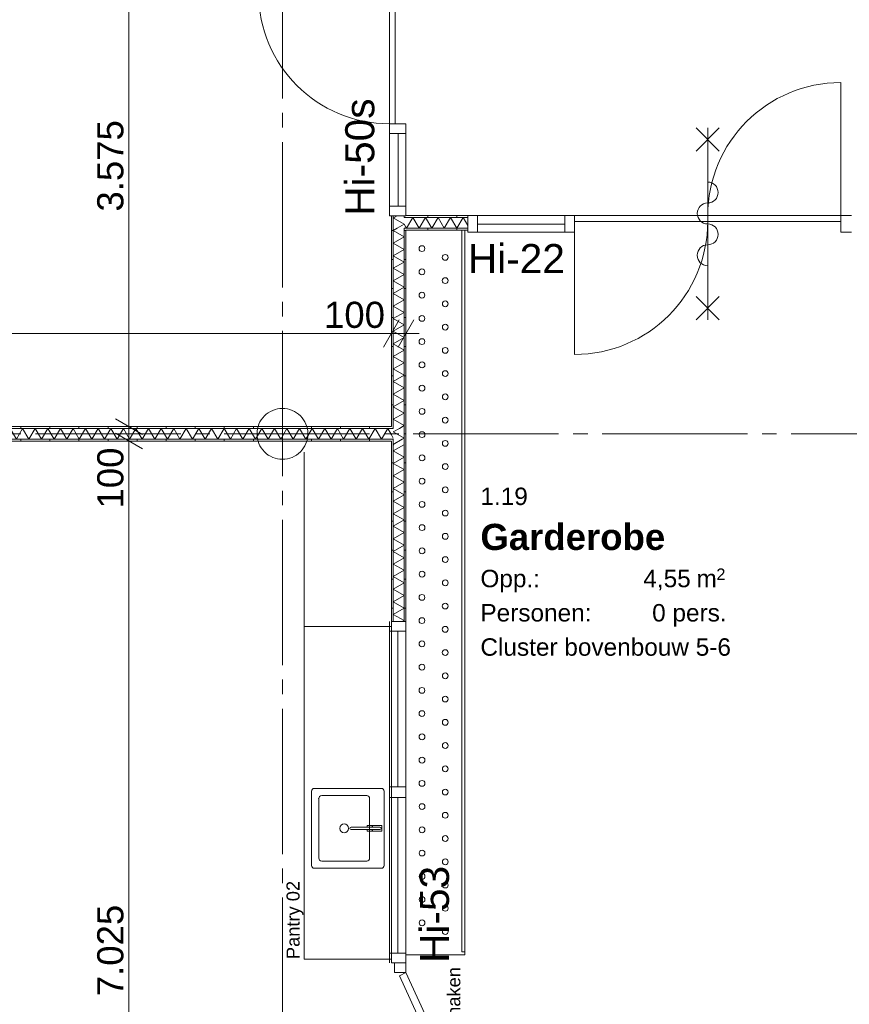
# Model space of a CAD drawing. Header units: millimetres. Extents: x 10 to 584, y 10 to 831.
# Tile 10 of 61: x 132 to 189, y 400 to 468. Entities that reach past the tile are written whole.
import ezdxf
from ezdxf.xclip import XClip

# ---------------------------------------------------------------- set-up
doc = ezdxf.new("R2010")
doc.units = ezdxf.units.MM
doc.header["$MEASUREMENT"] = 0
doc.header["$XCLIPFRAME"] = 0
doc.linetypes.add('B0204', pattern=[13, 10, -1, 1, -1])
doc.linetypes.add('Wipeout_Contour', pattern=[1000, 0, -1000])
for name, color, linetype in [('21 Buitenwanden', 7, 'Continuous'), ('22 NC Binnenwanden', 7, 'Continuous'), ('22 NC Binnenwanden Deuren', 7, 'Continuous'), ('22 NC Binnenwanden Deurlabels', 7, 'Continuous'), ('22 NC Binnenwanden Doorsnede-arcering', 7, 'Continuous'), ('22 NC Binnenwanden Laagscheidingslijnen', 7, 'Continuous'), ('22 NC Binnenwanden Raamlabels', 7, 'Continuous'), ('22 NC Binnenwanden Ramen', 7, 'Continuous'), ('28 Draagconstructies', 7, 'Continuous'), ('74 Sanitair', 7, 'Continuous'), ('82 Interieur', 7, 'Continuous'), ('82 Interieur Afdek-arcering', 7, 'Continuous'), ('A Stramien', 7, 'Continuous'), ('Maatvoering 1_ 50_100', 7, 'Continuous'), ('Z Ruimtefuncties', 7, 'Continuous')]:
    doc.layers.add(name, color=color, linetype=linetype)
doc.styles.add('GENERATED_STYLE_1', font='txt')
doc.styles.add('GENERATED_STYLE_3', font='txt')
pattern_1 = [(90, (78, 259.1879), (-2, 0), [])]
pattern_2 = [(1e-14, (78, 259.1879), (0, 2), [])]
pattern_3 = [(180, (78, 259.1879), (0, 2), [])]

# ---------------------------------------------------------------- blocks, each defined once
blk = doc.blocks.new('*X62')
at = {"layer": '22 NC Binnenwanden Doorsnede-arcering', "color": 7, "linetype": 'Continuous', "lineweight": 0}
blk.add_line((157.625, 438.898), (157.5, 439.115), dxfattribs=at)
blk = doc.blocks.new('*X63')
at = {"layer": '22 NC Binnenwanden Doorsnede-arcering', "color": 7, "linetype": 'Continuous', "lineweight": 0}
for p, q in [((97.919, 438.813), (97.5, 439.538)), ((97.919, 438.813), (98.352, 439.563)), ((98.785, 438.813), (98.352, 439.563)), ((98.785, 438.813), (99.218, 439.563)), ((99.651, 438.813), (99.218, 439.563)), ((99.651, 438.813), (100.084, 439.563)), ((100.517, 438.813), (100.084, 439.563)), ((100.517, 438.813), (100.95, 439.563)), ((101.383, 438.813), (100.95, 439.563)), ((101.383, 438.813), (101.816, 439.563)), ((102.249, 438.813), (101.816, 439.563)), ((102.249, 438.813), (102.682, 439.563)), ((103.115, 438.813), (102.682, 439.563)), ((103.115, 438.813), (103.548, 439.563)), ((103.981, 438.813), (103.548, 439.563)), ((103.981, 438.813), (104.414, 439.563)), ((104.847, 438.813), (104.414, 439.563)), ((104.847, 438.813), (105.28, 439.563)), ((105.713, 438.813), (105.28, 439.563)), ((105.713, 438.813), (106.146, 439.563)), ((106.579, 438.813), (106.146, 439.563)), ((106.579, 438.813), (107.012, 439.563)), ((107.445, 438.813), (107.012, 439.563)), ((107.445, 438.813), (107.878, 439.563)), ((108.311, 438.813), (107.878, 439.563)), ((108.311, 438.813), (108.744, 439.563)), ((109.177, 438.813), (108.744, 439.563)), ((109.177, 438.813), (109.61, 439.563)), ((110.043, 438.813), (109.61, 439.563)), ((110.043, 438.813), (110.476, 439.563)), ((110.909, 438.813), (110.476, 439.563)), ((110.909, 438.813), (111.342, 439.563)), ((111.775, 438.813), (111.342, 439.563)), ((111.775, 438.813), (112.208, 439.563)), ((112.641, 438.813), (112.208, 439.563)), ((112.641, 438.813), (113.074, 439.563)), ((113.507, 438.813), (113.074, 439.563)), ((113.507, 438.813), (113.94, 439.563)), ((114.373, 438.813), (113.94, 439.563)), ((114.373, 438.813), (114.806, 439.563)), ((115.239, 438.813), (114.806, 439.563)), ((115.239, 438.813), (115.672, 439.563)), ((116.105, 438.813), (115.672, 439.563)), ((116.105, 438.813), (116.538, 439.563)), ((116.971, 438.813), (116.538, 439.563)), ((116.971, 438.813), (117.404, 439.563)), ((117.837, 438.813), (117.404, 439.563)), ((117.837, 438.813), (118.27, 439.563)), ((118.703, 438.813), (118.27, 439.563)), ((118.703, 438.813), (119.136, 439.563)), ((119.569, 438.813), (119.136, 439.563)), ((119.569, 438.813), (120.002, 439.563)), ((120.435, 438.813), (120.002, 439.563)), ((120.435, 438.813), (120.868, 439.563)), ((121.301, 438.813), (120.868, 439.563)), ((121.301, 438.813), (121.734, 439.563)), ((122.167, 438.813), (121.734, 439.563)), ((122.167, 438.813), (122.6, 439.563)), ((123.033, 438.813), (122.6, 439.563)), ((123.033, 438.813), (123.466, 439.563)), ((123.899, 438.813), (123.466, 439.563)), ((123.899, 438.813), (124.332, 439.563)), ((124.765, 438.813), (124.332, 439.563)), ((124.765, 438.813), (125.198, 439.563)), ((125.631, 438.813), (125.198, 439.563)), ((125.631, 438.813), (126.064, 439.563)), ((126.497, 438.813), (126.064, 439.563)), ((126.497, 438.813), (126.93, 439.563)), ((127.363, 438.813), (126.93, 439.563)), ((127.363, 438.813), (127.796, 439.563)), ((128.229, 438.813), (127.796, 439.563)), ((128.229, 438.813), (128.662, 439.563)), ((129.095, 438.813), (128.662, 439.563)), ((129.095, 438.813), (129.528, 439.563)), ((129.961, 438.813), (129.528, 439.563)), ((129.961, 438.813), (130.395, 439.563)), ((130.828, 438.813), (130.395, 439.563)), ((130.828, 438.813), (131.261, 439.563)), ((131.694, 438.813), (131.261, 439.563)), ((131.694, 438.813), (132.127, 439.563)), ((132.56, 438.813), (132.127, 439.563)), ((132.56, 438.813), (132.993, 439.563)), ((133.426, 438.813), (132.993, 439.563)), ((133.426, 438.813), (133.859, 439.563)), ((134.292, 438.813), (133.859, 439.563)), ((134.292, 438.813), (134.725, 439.563)), ((135.158, 438.813), (134.725, 439.563)), ((135.158, 438.813), (135.591, 439.563)), ((136.024, 438.813), (135.591, 439.563)), ((136.024, 438.813), (136.457, 439.563)), ((136.89, 438.813), (136.457, 439.563)), ((136.89, 438.813), (137.323, 439.563)), ((137.756, 438.813), (137.323, 439.563)), ((137.756, 438.813), (138.189, 439.563)), ((138.622, 438.813), (138.189, 439.563)), ((138.622, 438.813), (139.055, 439.563)), ((139.488, 438.813), (139.055, 439.563)), ((139.488, 438.813), (139.921, 439.563)), ((140.354, 438.813), (139.921, 439.563)), ((140.354, 438.813), (140.787, 439.563)), ((141.22, 438.813), (140.787, 439.563)), ((141.22, 438.813), (141.653, 439.563)), ((142.086, 438.813), (141.653, 439.563)), ((142.086, 438.813), (142.519, 439.563)), ((142.952, 438.813), (142.519, 439.563)), ((142.952, 438.813), (143.385, 439.563)), ((143.818, 438.813), (143.385, 439.563)), ((143.818, 438.813), (144.251, 439.563)), ((144.684, 438.813), (144.251, 439.563)), ((144.684, 438.813), (145.117, 439.563)), ((145.55, 438.813), (145.117, 439.563)), ((145.55, 438.813), (145.983, 439.563)), ((146.416, 438.813), (145.983, 439.563)), ((146.416, 438.813), (146.849, 439.563)), ((147.282, 438.813), (146.849, 439.563)), ((147.282, 438.813), (147.715, 439.563)), ((148.148, 438.813), (147.715, 439.563)), ((148.148, 438.813), (148.581, 439.563)), ((149.014, 438.813), (148.581, 439.563)), ((149.014, 438.813), (149.447, 439.563)), ((149.88, 438.813), (149.447, 439.563)), ((149.88, 438.813), (150.313, 439.563)), ((150.746, 438.813), (150.313, 439.563)), ((150.746, 438.813), (151.179, 439.563)), ((151.612, 438.813), (151.179, 439.563)), ((151.612, 438.813), (152.045, 439.563)), ((152.478, 438.813), (152.045, 439.563)), ((152.478, 438.813), (152.911, 439.563)), ((153.344, 438.813), (152.911, 439.563)), ((153.344, 438.813), (153.777, 439.563)), ((154.21, 438.813), (153.777, 439.563)), ((154.21, 438.813), (154.643, 439.563)), ((155.076, 438.813), (154.643, 439.563)), ((155.076, 438.813), (155.509, 439.563)), ((155.942, 438.813), (155.509, 439.563)), ((155.942, 438.813), (156.375, 439.563)), ((156.808, 438.813), (156.375, 439.563)), ((156.808, 438.813), (157.241, 439.563)), ((157.5, 439.115), (157.241, 439.563))]:
    blk.add_line(p, q, dxfattribs=at)
blk = doc.blocks.new('*X185')
at = {"layer": '22 NC Binnenwanden Doorsnede-arcering', "color": 7, "linetype": 'Continuous', "lineweight": 0}
blk.add_line((157.693, 454.083), (157.889, 454.196), dxfattribs=at)
blk = doc.blocks.new('*X186')
at = {"layer": '22 NC Binnenwanden Doorsnede-arcering', "color": 7, "linetype": 'Continuous', "lineweight": 0}
for p, q in [((157.625, 454.044), (157.693, 454.083)), ((157.625, 454.044), (158.375, 453.611)), ((157.894, 453.333), (158.375, 453.611))]:
    blk.add_line(p, q, dxfattribs=at)
blk = doc.blocks.new('*X187')
at = {"layer": '22 NC Binnenwanden Doorsnede-arcering', "color": 7, "linetype": 'Continuous', "lineweight": 0}
for p, q in [((157.625, 453.178), (157.894, 453.333)), ((157.625, 453.178), (158.375, 452.745)), ((157.625, 452.312), (158.375, 452.745)), ((157.625, 452.312), (158.375, 451.879)), ((157.625, 451.446), (158.375, 451.879)), ((157.625, 451.446), (158.375, 451.013)), ((157.625, 450.58), (158.375, 451.013)), ((157.625, 450.58), (158.375, 450.146)), ((157.625, 449.713), (158.375, 450.146)), ((157.625, 449.713), (158.375, 449.28)), ((157.625, 448.847), (158.375, 449.28)), ((157.625, 448.847), (158.375, 448.414)), ((157.625, 447.981), (158.375, 448.414)), ((157.625, 447.981), (158.375, 447.548)), ((157.625, 447.115), (158.375, 447.548)), ((157.625, 447.115), (158.375, 446.682)), ((157.625, 446.249), (158.375, 446.682)), ((157.625, 446.249), (158.375, 445.816)), ((157.625, 445.383), (158.375, 445.816)), ((157.625, 445.383), (158.375, 444.95)), ((157.625, 444.517), (158.375, 444.95)), ((157.625, 444.517), (158.375, 444.084)), ((157.625, 443.651), (158.375, 444.084)), ((157.625, 443.651), (158.375, 443.218)), ((157.625, 442.785), (158.375, 443.218)), ((157.625, 442.785), (158.375, 442.352)), ((157.625, 441.919), (158.375, 442.352)), ((157.625, 441.919), (158.375, 441.486)), ((157.625, 441.053), (158.375, 441.486)), ((157.625, 441.053), (158.375, 440.62)), ((157.625, 440.187), (158.375, 440.62)), ((157.625, 440.187), (158.375, 439.754)), ((158.044, 439.563), (158.375, 439.754))]:
    blk.add_line(p, q, dxfattribs=at)
blk = doc.blocks.new('*X188')
at = {"layer": '22 NC Binnenwanden Doorsnede-arcering', "color": 7, "linetype": 'Continuous', "lineweight": 0}
for p, q in [((157.625, 439.321), (158.044, 439.563)), ((157.625, 439.321), (158.375, 438.888)), ((158.245, 438.813), (158.375, 438.888))]:
    blk.add_line(p, q, dxfattribs=at)
blk = doc.blocks.new('*X189')
at = {"layer": '22 NC Binnenwanden Doorsnede-arcering', "color": 7, "linetype": 'Continuous', "lineweight": 0}
for q in [(158.245, 438.813), (157.655, 438.438)]:
    blk.add_line((157.625, 438.455), q, dxfattribs=at)
blk = doc.blocks.new('*X368')
at = {"layer": '22 NC Binnenwanden Doorsnede-arcering', "color": 7, "linetype": 'Continuous', "lineweight": 0}
blk.add_line((158.5, 453.403), (158.375, 453.619), dxfattribs=at)
blk = doc.blocks.new('*X369')
at = {"layer": '22 NC Binnenwanden Doorsnede-arcering', "color": 7, "linetype": 'Continuous', "lineweight": 0}
for p, q in [((158.54, 453.333), (158.973, 454.083)), ((159.406, 453.333), (158.973, 454.083)), ((159.406, 453.333), (159.839, 454.083)), ((160.272, 453.333), (159.839, 454.083)), ((160.272, 453.333), (160.705, 454.083)), ((161.138, 453.333), (160.705, 454.083)), ((161.138, 453.333), (161.571, 454.083)), ((162.004, 453.333), (161.571, 454.083)), ((162.004, 453.333), (162.437, 454.083)), ((162.757, 453.53), (162.437, 454.083)), ((158.54, 453.333), (158.5, 453.403))]:
    blk.add_line(p, q, dxfattribs=at)
blk = doc.blocks.new('*X400')
at = {"layer": '22 NC Binnenwanden Doorsnede-arcering', "color": 7, "linetype": 'Continuous', "lineweight": 0}
for p, q in [((158.345, 438.438), (157.625, 438.022)), ((158.375, 437.589), (157.625, 438.022)), ((158.375, 437.589), (157.625, 437.156)), ((158.375, 436.723), (157.625, 437.156)), ((158.375, 436.723), (157.625, 436.29)), ((158.375, 435.857), (157.625, 436.29)), ((158.375, 435.857), (157.625, 435.424)), ((158.375, 434.991), (157.625, 435.424)), ((158.375, 434.991), (157.625, 434.558)), ((158.375, 434.125), (157.625, 434.558)), ((158.375, 434.125), (157.625, 433.692)), ((158.375, 433.259), (157.625, 433.692)), ((158.375, 433.259), (157.625, 432.826)), ((158.375, 432.393), (157.625, 432.826)), ((158.375, 432.393), (157.625, 431.96)), ((158.375, 431.527), (157.625, 431.96)), ((158.375, 431.527), (157.625, 431.094)), ((158.375, 430.661), (157.625, 431.094)), ((158.375, 430.661), (157.625, 430.228)), ((158.375, 429.795), (157.625, 430.228)), ((158.375, 429.795), (157.625, 429.362)), ((158.375, 428.929), (157.625, 429.362)), ((158.375, 428.929), (157.625, 428.496)), ((158.375, 428.063), (157.625, 428.496)), ((158.375, 428.063), (157.625, 427.63)), ((158.375, 427.197), (157.625, 427.63)), ((158.375, 427.197), (157.625, 426.764)), ((158.375, 426.331), (157.625, 426.764)), ((158.375, 426.331), (158.283, 426.278))]:
    blk.add_line(p, q, dxfattribs=at)
blk = doc.blocks.new('Drawing_2_2', base_point=(78, 259.188))
at = {"layer": '22 NC Binnenwanden Doorsnede-arcering', "linetype": 'Continuous', "lineweight": 0, "true_color": 0x000000}
h = blk.add_hatch(dxfattribs=at)
h.set_pattern_fill('930_Lijnen_vert_200_0002', color=18, style=0, pattern_type=2)
h.set_pattern_definition(pattern_2)
h.paths.add_polyline_path([(157.5, 439.688), (157.625, 439.688), (157.625, 454.196), (157.5, 454.196)])
h = blk.add_hatch(dxfattribs=at)
h.set_pattern_fill('930_Lijnen_vert_200_0002', color=18, style=0, pattern_type=2)
h.set_pattern_definition(pattern_2)
h.paths.add_polyline_path([(158.375, 454.083), (158.5, 454.083), (158.5, 454.196), (158.375, 454.196)])
h = blk.add_hatch(dxfattribs=at)
h.set_pattern_fill('930_Lijnen_vert_200_0002', color=18, style=0, pattern_type=2)
h.set_pattern_definition(pattern_1)
h.paths.add_polyline_path([(158.5, 454.208), (158.5, 454.083), (162.757, 454.083), (162.757, 454.208)])
h = blk.add_hatch(dxfattribs=at)
h.set_pattern_fill('930_Lijnen_vert_200_0002', color=18, style=0, pattern_type=2)
h.set_pattern_definition(pattern_2)
h.paths.add_polyline_path([(158.5, 453.208), (158.5, 453.333), (158.375, 453.333), (158.375, 453.208)])
h = blk.add_hatch(dxfattribs=at)
h.set_pattern_fill('930_Lijnen_vert_200_0002', color=18, style=0, pattern_type=2)
h.set_pattern_definition(pattern_2)
h.paths.add_polyline_path([(158.375, 453.208), (158.375, 438.438), (158.5, 438.438), (158.5, 453.208)])
h = blk.add_hatch(dxfattribs=at)
h.set_pattern_fill('930_Lijnen_vert_200_0002', color=18, style=0, pattern_type=2)
h.set_pattern_definition(pattern_1)
h.paths.add_polyline_path([(97.5, 439.563), (157.5, 439.563), (157.5, 439.688), (97.5, 439.688)])
h = blk.add_hatch(dxfattribs=at)
h.set_pattern_fill('930_Lijnen_vert_200_0002', color=18, style=0, pattern_type=2)
h.set_pattern_definition(pattern_2)
h.paths.add_polyline_path([(157.625, 439.563), (157.625, 439.688), (157.5, 439.688), (157.5, 439.563)])
h = blk.add_hatch(dxfattribs=at)
h.set_pattern_fill('930_Lijnen_vert_200_0002', color=18, style=0, pattern_type=2)
h.set_pattern_definition(pattern_1)
h.paths.add_polyline_path([(97.5, 438.688), (157.5, 438.688), (157.5, 438.813), (97.5, 438.813)])
h = blk.add_hatch(dxfattribs=at)
h.set_pattern_fill('930_Lijnen_vert_200_0002', color=18, style=0, pattern_type=2)
h.set_pattern_definition(pattern_2)
h.paths.add_polyline_path([(157.625, 438.688), (157.625, 438.813), (157.5, 438.813), (157.5, 438.688)])
h = blk.add_hatch(dxfattribs=at)
h.set_pattern_fill('930_Lijnen_vert_200_0002', color=18, style=0, pattern_type=2)
h.set_pattern_definition(pattern_2)
h.paths.add_polyline_path([(157.5, 438.688), (157.5, 438.438), (157.625, 438.438), (157.625, 438.688)])
h = blk.add_hatch(dxfattribs=at)
h.set_pattern_fill('930_Lijnen_vert_200_0002', color=18, style=0, pattern_type=2)
h.set_pattern_definition(pattern_3)
h.paths.add_polyline_path([(157.625, 438.438), (157.5, 438.438), (157.5, 426.278), (157.625, 426.278)])
h = blk.add_hatch(dxfattribs=at)
h.set_pattern_fill('930_Lijnen_vert_200_0002', color=18, style=0, pattern_type=2)
h.set_pattern_definition(pattern_3)
h.paths.add_polyline_path([(158.375, 438.438), (158.375, 426.278), (158.5, 426.278), (158.5, 438.438)])
at = {"layer": '22 NC Binnenwanden', "color": 1, "linetype": 'Continuous', "lineweight": 0}
for p, q in [((157.625, 454.196), (157.5, 454.196)), ((158.375, 454.196), (157.625, 454.196)), ((158.5, 454.196), (158.375, 454.196)), ((162.757, 454.208), (162.757, 454.083)), ((157.625, 426.278), (157.5, 426.278)), ((158.375, 426.278), (157.625, 426.278)), ((158.5, 426.278), (158.375, 426.278))]:
    blk.add_line(p, q, dxfattribs=at)
at = {"layer": '22 NC Binnenwanden', "color": 1, "linetype": 'Continuous', "lineweight": 0, "flags": 128}
for points in [[(157.5, 454.196), (157.5, 439.688)], [(162.757, 454.208), (158.5, 454.208)], [(158.5, 438.438), (158.5, 453.208)], [(157.5, 439.688), (97.5, 439.688)], [(97.5, 438.688), (157.5, 438.688)], [(157.5, 438.688), (157.5, 438.438)], [(157.5, 438.438), (157.5, 426.278)], [(158.5, 426.278), (158.5, 438.438)]]:
    blk.add_lwpolyline(points, dxfattribs=at)
at = {"layer": '22 NC Binnenwanden Deuren', "color": 1, "linetype": 'Continuous', "lineweight": 0}
for p, q in [((157.36, 460.526), (157.36, 469.526)), ((157.76, 469.526), (157.76, 460.526)), ((188.412, 454.208), (188.412, 463.363)), ((158.5, 460.526), (157.36, 460.526)), ((157.36, 460.526), (157.36, 459.856)), ((157.76, 460.526), (157.36, 460.526)), ((158.5, 459.856), (158.5, 460.526)), ((178.457, 458.638), (180.057, 460.238)), ((180.057, 458.638), (178.457, 460.238)), ((179.257, 447.038), (179.257, 460.238)), ((157.36, 459.856), (158.5, 459.856)), ((157.36, 459.856), (157.36, 454.866)), ((157.96, 454.866), (157.96, 459.856)), ((158.5, 454.866), (157.36, 454.866)), ((157.36, 454.866), (157.36, 454.196)), ((158.5, 454.196), (158.5, 454.866)), ((157.36, 454.196), (158.5, 454.196)), ((157.625, 454.196), (157.5, 454.196)), ((157.625, 454.196), (157.5, 454.196)), ((158.375, 454.196), (157.625, 454.196)), ((158.375, 454.196), (157.625, 454.196)), ((158.5, 454.196), (158.375, 454.196)), ((158.5, 454.196), (158.375, 454.196)), ((163.427, 454.208), (162.757, 454.208)), ((162.757, 454.208), (162.757, 454.083)), ((162.757, 454.208), (162.757, 454.083)), ((163.427, 453.068), (163.427, 454.208)), ((169.432, 454.208), (163.427, 454.208)), ((170.102, 454.208), (169.432, 454.208)), ((169.432, 454.208), (169.432, 453.068)), ((170.102, 454.208), (170.102, 453.808)), ((170.102, 453.068), (170.102, 454.208)), ((170.102, 453.808), (170.102, 454.208)), ((170.102, 454.208), (179.257, 454.208)), ((179.257, 453.808), (179.257, 454.208)), ((179.257, 454.208), (188.412, 454.208)), ((179.257, 453.808), (179.257, 454.208)), ((179.257, 454.208), (179.257, 453.808)), ((189.162, 454.208), (188.412, 454.208)), ((188.412, 454.208), (188.412, 453.068)), ((188.412, 454.208), (188.412, 453.808)), ((163.427, 453.608), (169.432, 453.608)), ((170.102, 453.808), (170.102, 444.653)), ((179.257, 453.808), (170.102, 453.808)), ((188.412, 453.808), (179.257, 453.808)), ((169.432, 453.068), (170.102, 453.068)), ((188.412, 453.068), (189.162, 453.068)), ((178.457, 448.638), (180.057, 447.038)), ((180.057, 448.638), (178.457, 447.038)), ((157.625, 402.778), (157.5, 402.778)), ((157.7, 402.778), (157.625, 402.778)), ((157.7, 402.778), (157.7, 402.108)), ((158.5, 402.778), (157.7, 402.778)), ((158.375, 402.778), (157.7, 402.778)), ((158.375, 402.778), (157.7, 402.778)), ((158.5, 402.778), (158.375, 402.778)), ((158.5, 402.778), (158.375, 402.778)), ((158.5, 402.108), (158.5, 402.778)), ((157.7, 402.108), (158.5, 402.108)), ((158.5, 402.108), (158.046, 401.898)), ((158.046, 401.898), (162.042, 393.221)), ((162.496, 393.43), (158.5, 402.108))]:
    blk.add_line(p, q, dxfattribs=at)
at = {"layer": '22 NC Binnenwanden Deuren', "color": 1, "linetype": 'Continuous', "lineweight": 0, "flags": 128}
for points in [[(158.5, 459.856), (158.5, 454.866), (157.36, 454.866), (157.36, 459.856)], [(169.432, 453.068), (163.427, 453.068), (163.427, 454.208), (169.432, 454.208)]]:
    blk.add_lwpolyline(points, close=True, dxfattribs=at)
at = {"layer": '22 NC Binnenwanden Deuren', "color": 1, "linetype": 'Continuous', "lineweight": 0}
for centre, radius, start, end in [((157.36, 469.526), 9, 180, 270), ((188.412, 454.208), 9.155, 90, 180), ((179.257, 455.798), 0.72, 270, 90), ((179.257, 454.358), 0.72, 90, 270), ((170.102, 453.808), 9.155, 270, 0), ((179.257, 452.918), 0.72, 270, 90), ((179.257, 451.478), 0.72, 90, 270)]:
    blk.add_arc(centre, radius, start, end, dxfattribs=at)
at = {"layer": '22 NC Binnenwanden Laagscheidingslijnen', "color": 9, "linetype": 'Continuous', "lineweight": 0}
for p, q in [((157.625, 454.196), (157.625, 454.083)), ((157.625, 454.083), (157.625, 453.333)), ((158.375, 454.196), (158.375, 454.083)), ((158.5, 454.083), (158.375, 454.083)), ((158.5, 454.083), (158.375, 454.083)), ((158.5, 454.083), (162.757, 454.083)), ((157.625, 453.333), (157.625, 439.563)), ((158.375, 453.333), (158.5, 453.333)), ((158.375, 453.333), (158.375, 453.208)), ((158.375, 453.333), (158.5, 453.333)), ((158.375, 453.208), (158.375, 438.438)), ((97.5, 439.563), (157.5, 439.563)), ((157.625, 439.563), (157.5, 439.563)), ((157.625, 439.563), (157.5, 439.563)), ((97.5, 438.813), (157.5, 438.813)), ((157.5, 438.813), (157.625, 438.813)), ((157.5, 438.813), (157.625, 438.813)), ((157.625, 438.813), (157.625, 438.438)), ((157.625, 426.278), (157.625, 438.438)), ((158.375, 426.278), (158.375, 438.438))]:
    blk.add_line(p, q, dxfattribs=at)
at = {"layer": '22 NC Binnenwanden Ramen', "color": 1, "linetype": 'Continuous', "lineweight": 0}
for p, q in [((157.36, 425.608), (157.36, 426.278)), ((157.625, 426.278), (157.5, 426.278)), ((157.625, 426.278), (157.5, 426.278)), ((158.375, 426.278), (157.625, 426.278)), ((158.375, 426.278), (157.625, 426.278)), ((158.5, 426.278), (158.375, 426.278)), ((158.5, 426.278), (158.375, 426.278)), ((158.5, 426.278), (158.5, 425.608)), ((158.5, 425.608), (157.36, 425.608)), ((157.36, 414.903), (157.36, 425.608)), ((157.93, 425.608), (157.93, 414.903)), ((158.5, 425.608), (158.5, 414.903)), ((157.36, 414.528), (157.36, 414.903)), ((157.36, 414.903), (158.5, 414.903)), ((158.5, 414.903), (158.5, 414.528)), ((157.36, 414.153), (157.36, 414.528)), ((158.5, 414.153), (157.36, 414.153)), ((157.36, 403.448), (157.36, 414.153)), ((157.93, 414.153), (157.93, 403.448)), ((158.5, 414.528), (158.5, 414.153)), ((158.5, 414.153), (158.5, 403.448)), ((157.36, 402.778), (157.36, 403.448)), ((157.36, 403.448), (158.5, 403.448)), ((158.5, 403.448), (158.5, 402.778)), ((157.625, 402.778), (157.5, 402.778)), ((157.625, 402.778), (157.5, 402.778)), ((158.375, 402.778), (157.625, 402.778)), ((158.375, 402.778), (157.625, 402.778)), ((158.5, 402.778), (158.375, 402.778)), ((158.5, 402.778), (158.375, 402.778))]:
    blk.add_line(p, q, dxfattribs=at)
at = {"layer": '22 NC Binnenwanden Ramen', "color": 9, "linetype": 'Continuous', "lineweight": 0}
for p, q in [((157.5, 426.278), (157.5, 402.778)), ((158.5, 426.278), (158.5, 402.778))]:
    blk.add_line(p, q, dxfattribs=at)
at = {"layer": '28 Draagconstructies', "color": 3, "linetype": 'Continuous', "lineweight": 0, "flags": 128}
blk.add_lwpolyline([(148.25, 439.188, 0.414214), (150, 437.438, 0.414214), (151.75, 439.188, 0.414214), (150, 440.938, 0.414214)], format="xyb", close=True, dxfattribs=at)
at = {"layer": '74 Sanitair', "color": 1, "linetype": 'Continuous', "lineweight": 0}
for p, q in [((151.5, 425.938), (151.5, 420.938)), ((157.5, 425.938), (157.5, 420.938)), ((151.5, 420.938), (151.5, 414.938)), ((157.5, 420.938), (157.5, 414.938)), ((151.5, 409.038), (151.5, 403.038)), ((157.5, 409.038), (157.5, 403.038)), ((151.5, 403.038), (157.5, 403.038))]:
    blk.add_line(p, q, dxfattribs=at)
at = {"layer": '82 Interieur', "color": 1, "linetype": 'Continuous', "lineweight": 0}
for p, q in [((151.5, 437.938), (151.5, 431.938)), ((157.5, 431.938), (157.5, 437.938)), ((151.5, 431.938), (151.5, 425.938)), ((157.5, 425.938), (157.5, 431.938)), ((151.5, 425.938), (157.5, 425.938)), ((151.5, 415.038), (151.5, 409.038)), ((157.5, 415.038), (157.5, 409.038)), ((152.5, 414.088), (152.5, 409.988)), ((155.8, 414.288), (152.7, 414.288)), ((156, 409.988), (156, 414.088)), ((152.7, 409.788), (155.8, 409.788))]:
    blk.add_line(p, q, dxfattribs=at)
at = {"layer": '82 Interieur', "color": 1, "linetype": 'Continuous', "lineweight": 0, "flags": 128}
for points in [[(152, 414.588), (152, 409.488, 0.414214), (152.2, 409.288), (156.8, 409.288, 0.414214), (157, 409.488), (157, 414.588, 0.414214), (156.8, 414.788), (152.2, 414.788, 0.414214)], [(154.721, 412.128, 1), (154.722, 411.948), (156.7, 411.948, 1), (156.7, 412.128)], [(156.19, 412.238), (156.19, 412.128), (156.7, 412.128, -1), (156.7, 411.948), (156.19, 411.948), (156.19, 411.838), (156.84, 411.838), (156.84, 412.238)]]:
    blk.add_lwpolyline(points, format="xyb", close=True, dxfattribs=at)
for points in [[(155.83, 412.235), (155.83, 412.128), (156.18, 412.128), (156.18, 412.235)], [(155.83, 411.841), (156.18, 411.841), (156.18, 411.948), (155.83, 411.948)]]:
    blk.add_lwpolyline(points, close=True, dxfattribs=at)
at = {"layer": '82 Interieur', "color": 94, "linetype": 'Continuous', "lineweight": 0}
for centre in [(159.6, 451.934), (161.2, 451.334), (159.6, 450.334), (161.2, 449.734), (159.6, 448.734), (161.201, 448.134), (159.601, 447.134), (161.201, 446.534), (159.601, 445.534), (161.201, 444.934), (159.602, 443.934), (161.202, 443.334), (159.602, 442.334), (161.202, 441.734), (159.603, 440.734), (161.203, 440.134), (159.603, 439.134), (161.203, 438.534), (159.603, 437.534), (161.204, 436.934), (159.604, 435.934), (161.204, 435.334), (159.604, 434.334), (161.204, 433.734), (159.605, 432.734), (161.205, 432.134), (159.605, 431.134), (161.205, 430.534), (159.605, 429.534), (161.206, 428.934), (159.599, 427.934), (161.199, 427.334), (159.6, 426.334), (161.2, 425.734), (159.6, 424.734), (161.2, 424.134), (159.6, 423.134), (161.201, 422.534), (159.601, 421.534), (161.201, 420.934), (159.601, 419.934), (161.201, 419.334), (159.602, 418.334), (161.202, 417.734), (159.602, 416.734), (161.202, 416.134), (159.602, 415.134), (161.203, 414.534), (159.603, 413.534), (161.203, 412.934), (159.603, 411.934), (161.203, 411.334), (159.604, 410.334), (161.204, 409.734), (159.604, 408.734), (161.204, 408.134), (159.605, 407.134), (161.205, 406.534), (159.605, 405.534), (161.205, 404.934)]:
    blk.add_circle(centre, 0.2, dxfattribs=at)
at = {"layer": '82 Interieur', "color": 1, "linetype": 'Continuous', "lineweight": 0}
blk.add_circle((154.25, 412.038), 0.3, dxfattribs=at)
for centre, start, end in [((152.7, 414.088), 90, 180), ((155.8, 414.088), 0, 90), ((152.7, 409.988), 180, 270), ((155.8, 409.988), 270, 0)]:
    blk.add_arc(centre, 0.2, start, end, dxfattribs=at)
blk.add_point((152.5, 414.088), dxfattribs=at)
at = {"layer": 'A Stramien', "color": 9, "linetype": 'B0204', "lineweight": 0}
blk.add_line((150, 784.271), (150, 233.204), dxfattribs=at)
at = {"layer": 'Maatvoering 1_ 50_100', "color": 1, "linetype": 'Continuous', "lineweight": 0}
for p, q in [((139.442, 439.688), (139.442, 475.438)), ((157.5, 444.688), (157.5, 447.501)), ((158.5, 444.688), (158.5, 447.501)), ((156.959, 445.157), (158.041, 447.032)), ((159.041, 447.032), (157.959, 445.157)), ((98.14, 446.094), (157.5, 446.094)), ((157.5, 446.094), (158.5, 446.094)), ((158.5, 446.094), (159.417, 446.094)), ((138.505, 440.229), (140.38, 439.147)), ((140.848, 439.688), (138.036, 439.688)), ((138.505, 439.229), (140.38, 438.147)), ((139.442, 438.688), (139.442, 439.688)), ((140.848, 438.688), (138.036, 438.688)), ((139.442, 368.438), (139.442, 438.688))]:
    blk.add_line(p, q, dxfattribs=at)
at = {"layer": '21 Buitenwanden', "color": 4, "linetype": 'Continuous', "lineweight": 0}
for name in ['*X186', '*X185', '*X368', '*X187', '*X63', '*X62', '*X188', '*X189', '*X400']:
    blk.add_blockref(name, (0, 0), dxfattribs=at)
at = {"layer": '22 NC Binnenwanden Deurlabels', "color": 2, "linetype": 'Continuous', "lineweight": 0, "insert": (156.347, 454.196), "char_height": 2, "attachment_point": 7, "rotation": 90, "style": 'GENERATED_STYLE_1'}
blk.add_mtext('\\A1;{\\pql;\\fArial|b0|i0|c0|p38;Hi-50s}', dxfattribs=at)
at = {"layer": '22 NC Binnenwanden Deurlabels', "color": 2, "linetype": 'Continuous', "lineweight": 0, "insert": (162.757, 452.251), "char_height": 2, "attachment_point": 1, "style": 'GENERATED_STYLE_1'}
blk.add_mtext('\\A1;{\\pql;\\fArial|b0|i0|c0|p38;Hi-22}', dxfattribs=at)
at = {"layer": '22 NC Binnenwanden Raamlabels', "color": 2, "linetype": 'Continuous', "lineweight": 0, "insert": (159.457, 402.778), "char_height": 2, "attachment_point": 1, "rotation": 90, "style": 'GENERATED_STYLE_1'}
blk.add_mtext('\\A1;{\\pql;\\fArial|b0|i0|c0|p38;Hi-53}', dxfattribs=at)
at = {"layer": '82 Interieur', "color": 2, "linetype": 'Continuous', "lineweight": 0, "char_height": 0.9, "attachment_point": 7, "rotation": 90, "style": 'GENERATED_STYLE_1'}
for s, insert in [('\\A1;{\\pql;\\fArial|b0|i0|c0|p38;Pantry 0\\fArial|b0|i0|c0|p38;2}', (151.451, 403.038)), ('\\A1;{\\pql;\\fArial|b0|i0|c0|p38;Garderobe element \\fArial|b0|i0|c0|p38;30\\fArial|b0|i0|c0|p38; haken}', (162.251, 386.137))]:
    blk.add_mtext(s, dxfattribs=dict(at, insert=insert))
at = {"layer": 'Maatvoering 1_ 50_100', "color": 2, "linetype": 'Continuous', "lineweight": 0, "char_height": 1.8, "attachment_point": 7, "rotation": 90, "style": 'GENERATED_STYLE_1'}
for s, insert, width in [('\\A1;{\\pql;\\fArial|b0|i0|c0|p38;3.575}', (139.082, 454.485), 6.15497), ('\\A1;{\\pql;\\fArial|b0|i0|c0|p38;100}', (139.082, 434.048), 4.09784), ('\\A1;{\\pql;\\fArial|b0|i0|c0|p38;7.025}', (139.082, 400.485), 6.15497)]:
    blk.add_mtext(s, dxfattribs=dict(at, insert=insert, width=width))
at = {"layer": 'Maatvoering 1_ 50_100', "color": 2, "linetype": 'Continuous', "lineweight": 0, "insert": (152.86, 446.454), "char_height": 1.8, "width": 4.09784, "attachment_point": 7, "style": 'GENERATED_STYLE_1'}
blk.add_mtext('\\A1;{\\pql;\\fArial|b0|i0|c0|p38;100}', dxfattribs=at)
at = {"layer": 'Z Ruimtefuncties', "color": 2, "linetype": 'Continuous', "lineweight": 0, "attachment_point": 1}
for s, insert, char_height, style in [('\\A1;{\\pql;\\pt0;\\fArial|b0|i0|c0|p38;1.19}', (163.62, 435.488), 1.2, 'GENERATED_STYLE_1'), ('\\A1;{\\pql;\\pt0;\\fArial|b1|i0|c0|p38;Garderobe}', (163.62, 432.994), 1.8, 'GENERATED_STYLE_3'), ('\\A1;{\\pql;\\pt0;\\fArial|b0|i0|c0|p38;Opp.: }', (163.62, 429.831), 1.2, 'GENERATED_STYLE_1'), ('\\A1;{\\pql;\\fArial|b0|i0|c0|p38;4,55}', (174.829, 429.831), 1.2, 'GENERATED_STYLE_1'), ('\\A1;{\\pql;\\fArial|b0|i0|c0|p38;2}', (179.854, 429.923), 0.8, 'GENERATED_STYLE_1'), ('\\A1;{\\pql;\\fArial|b0|i0|c0|p38; m}', (178.021, 429.831), 1.2, 'GENERATED_STYLE_1'), ('\\A1;{\\pql;\\pt0;\\fArial|b0|i0|c0|p38;Personen: }', (163.62, 427.474), 1.2, 'GENERATED_STYLE_1'), ('\\A1;{\\pql;\\pt0;\\fArial|b0|i0|c0|p38;0 pers.}', (175.436, 427.474), 1.2, 'GENERATED_STYLE_1'), ('\\A1;{\\pql;\\pt0;\\fArial|b0|i0|c0|p38;Cluster bovenbouw 5-6}', (163.62, 425.117), 1.2, 'GENERATED_STYLE_1')]:
    blk.add_mtext(s, dxfattribs=dict(at, insert=insert, char_height=char_height, style=style))
at = {"color": 254, "linetype": 'Wipeout_Contour', "lineweight": 0, "ltscale": 1832.864254}
blk.add_wipeout([(162.544, 403.54), (162.544, 453.208), (162.344, 453.208), (162.344, 403.54)], dxfattribs=at).dxf.layer = '82 Interieur Afdek-arcering'
at = {"layer": '22 NC Binnenwanden Doorsnede-arcering', "linetype": 'Continuous', "lineweight": 0, "true_color": 0x000000}
h = blk.add_hatch(dxfattribs=at)
h.set_pattern_fill('930_Lijnen_vert_200_0002', color=18, style=0, pattern_type=2)
h.set_pattern_definition(pattern_1)
h.paths.add_polyline_path([(158.5, 453.333), (158.5, 453.208), (162.757, 453.208), (162.757, 453.333)])
at = {"layer": '22 NC Binnenwanden', "color": 1, "linetype": 'Continuous', "lineweight": 0}
for p, q in [((162.757, 454.083), (162.757, 453.333)), ((162.757, 453.333), (162.757, 453.208))]:
    blk.add_line(p, q, dxfattribs=at)
at = {"layer": '22 NC Binnenwanden', "color": 1, "linetype": 'Continuous', "lineweight": 0, "flags": 128}
blk.add_lwpolyline([(158.5, 453.208), (162.757, 453.208)], dxfattribs=at)
at = {"layer": '22 NC Binnenwanden Deuren', "color": 1, "linetype": 'Continuous', "lineweight": 0}
for p, q in [((162.757, 454.208), (162.757, 453.068)), ((162.757, 454.083), (162.757, 453.333)), ((162.757, 454.083), (162.757, 453.333)), ((162.757, 453.333), (162.757, 453.208)), ((162.757, 453.333), (162.757, 453.208)), ((162.757, 453.068), (163.427, 453.068))]:
    blk.add_line(p, q, dxfattribs=at)
at = {"layer": '22 NC Binnenwanden Laagscheidingslijnen', "color": 9, "linetype": 'Continuous', "lineweight": 0}
blk.add_line((158.5, 453.333), (162.757, 453.333), dxfattribs=at)
at = {"layer": '82 Interieur', "color": 2, "linetype": 'Continuous', "lineweight": 0, "flags": 128}
for points in [[(162.544, 453.208), (162.344, 453.208)], [(162.344, 453.208), (162.344, 439.188)], [(162.544, 439.188), (162.544, 453.208)], [(162.344, 433.988), (162.344, 425.987)], [(162.544, 425.987), (162.544, 433.988)], [(162.344, 420.787), (162.344, 403.54)], [(162.544, 403.54), (162.544, 420.787)], [(162.344, 403.54), (162.544, 403.54)]]:
    blk.add_lwpolyline(points, dxfattribs=at)
at = {"layer": '21 Buitenwanden', "color": 4, "linetype": 'Continuous', "lineweight": 0}
blk.add_blockref('*X369', (0, 0), dxfattribs=at)
at = {"color": 254, "linetype": 'Wipeout_Contour', "lineweight": 0, "ltscale": 1832.864254}
blk.add_wipeout([(162.544, 403.54), (162.544, 453.208), (162.344, 453.208), (162.344, 403.54)], dxfattribs=at).dxf.layer = '82 Interieur Afdek-arcering'
at = {"layer": '82 Interieur', "color": 1, "linetype": 'Continuous', "lineweight": 0, "flags": 128}
blk.add_lwpolyline([(162.544, 453.208), (162.544, 403.34), (158.5, 403.34), (158.5, 453.208)], close=True, dxfattribs=at)
at = {"layer": '82 Interieur', "color": 2, "linetype": 'Continuous', "lineweight": 0, "flags": 128}
for points in [[(162.544, 453.208), (162.344, 453.208)], [(162.344, 453.208), (162.344, 403.54)], [(162.544, 403.54), (162.544, 453.208)], [(162.344, 403.54), (162.544, 403.54)]]:
    blk.add_lwpolyline(points, dxfattribs=at)
at = {"layer": 'A Stramien', "color": 9, "linetype": 'B0204', "lineweight": 0}
blk.add_line((68, 439.188), (520.556, 439.188), dxfattribs=at)

msp = doc.modelspace()

# ---------------------------------------------------------------- block references
at = {"color": 4, "linetype": 'Continuous', "lineweight": 0}
ref = msp.add_blockref('Drawing_2_2', (78, 259.188), dxfattribs=at)
XClip(ref).set_block_clipping_path([(30, 141.736842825), (586.5626696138, 807.8168177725)])

doc.saveas('drawing.dxf')
